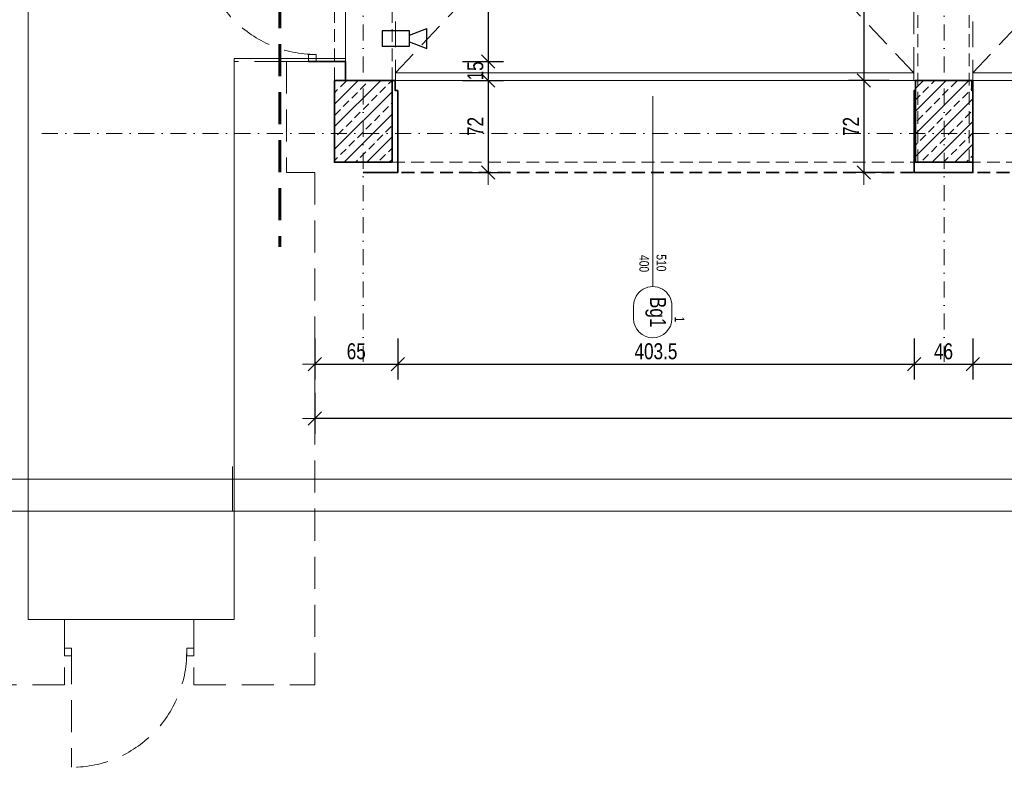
# Model space of a CAD drawing. Header units: millimetres. Extents: x 4946 to 18537, y -10559 to 785.
# Tile 2 of 74: x 5830 to 6600, y -2385 to -1801. Entities that reach past the tile are written whole.
import ezdxf
from ezdxf.enums import TextEntityAlignment as Align

# ---------------------------------------------------------------- set-up
doc = ezdxf.new("R2010")
doc.units = ezdxf.units.MM
for name, pattern in [('DASHDOT', [1, 0.5, -0.25, 0, -0.25]), ('DASHED', [0.75, 0.5, -0.25]), ('DASHEDX2', [1.5, 1, -0.5])]:
    doc.linetypes.add(name, pattern=pattern)
for name, color, linetype, lineweight in [('!MARIUSZ', 220, 'Continuous', 35), ('BA_sym', 7, 'Continuous', 18), ('BA_txc', 1, 'Continuous', 18), ('M_Ramki do druku', 7, 'Continuous', 18), ('M_Ramki markery', 1, 'Continuous', 18), ('M_Ramki rysunków', 2, 'Continuous', 18), ('PG_BRAMY', 1, 'DASHEDX2', 18), ('PG_KONSTRUKCJA', 5, 'Continuous', 35), ('PG_OSIE', 1, 'DASHDOT', 18), ('PG_PODCIĄGI', 1, 'DASHED', 18), ('PG_PRZERYWANE_ŚREDNIE', 1, 'DASHEDX2', 18), ('PG_SZRAF', 1, 'Continuous', 18), ('PG_WIDOKOWE_CIENKIE', 1, 'Continuous', 18), ('PG_WYMIARY', 1, 'Continuous', 18), ('PG_WYPOSAŻENIE', 1, 'Continuous', 18), ('PG_ŚCIANY_SŁUPY', 4, 'Continuous', 35)]:
    doc.layers.add(name, color=color, linetype=linetype, lineweight=lineweight)
doc.layers.add('BA_pom', color=6, linetype='Continuous', lineweight=18, plot=False)
doc.layers.add('PG_POMOCNICZNE', color=6, linetype='Continuous', lineweight=18, plot=False)
doc.styles.add('BIKTS', font='bikromsw.shx', dxfattribs={"width": 0.85})
doc.styles.add('BIKWYM', font='BIKROMSW.SHX', dxfattribs={"width": 0.8})
doc.dimstyles.new('BA_KR_50', dxfattribs={"dimscale": 0.5, "dimtxt": 25, "dimasz": 1.666667, "dimexe": 24, "dimexo": 0, "dimgap": 0, "dimtad": 0, "dimdec": 1, "dimrnd": 0.5, "dimzin": 9, "dimdsep": 46, "dimtxsty": 'BIKWYM', "dimblk": 'WYM-KR', "dimcen": 0, "dimdle": 20, "dimclrd": 256, "dimclre": 256, "dimclrt": 7, "dimadec": 0, "dimazin": 0, "dimtfac": 0.033333, "dimtdec": 1, "dimtmove": 0, "dimatfit": 3, "dimldrblk": 'WYM-KR', "dimfxl": 40, "dimfxlon": 1, "dimtvp": 0.8, "dimtolj": 1, "dimarcsym": 0})

# ---------------------------------------------------------------- blocks, each defined once
blk = doc.blocks.new('symdrz')
blk.add_lwpolyline([(-10, -30, -1), (-10, 30), (10, 30, -1), (10, -30)], format="xyb", close=True)
at = {"style": 'BIKTS', "width": 0.8}
blk.add_attdef('SZERDRZ', text='', height=25, dxfattribs=at).set_placement((77.1, 8.8), align=Align.CENTER)
blk.add_attdef('SYMDRZ', text='', height=25, dxfattribs=at).set_placement((0, 0), align=Align.MIDDLE)
blk.add_attdef('WYSDRZ', text='', height=25, dxfattribs=at).set_placement((77.1, -9.5), align=Align.TOP_CENTER)
blk = doc.blocks.new('brama')
at = {"layer": 'PG_BRAMY', "linetype": 'Continuous'}
for p, q in [((4191.17, 391.19), (4596.17, 391.19)), ((4191.17, 391.19), (4191.17, 385.19)), ((4191.17, 385.19), (4596.17, 385.19)), ((4596.17, 391.19), (4596.17, 385.19))]:
    blk.add_line(p, q, dxfattribs=at)
at = {"layer": 'PG_BRAMY', "ltscale": 20}
for p, q in [((4191.17, -44.81), (4596.17, 385.19)), ((4191.17, 385.19), (4596.17, -44.81))]:
    blk.add_line(p, q, dxfattribs=at)
blk.add_lwpolyline([(4191.17, 385.19), (4596.17, 385.19), (4596.17, -44.81), (4191.17, -44.81)], close=True, dxfattribs=at)
blk = doc.blocks.new('A$C558C0175')
at = {"layer": 'PG_SZRAF'}
h = blk.add_hatch(dxfattribs=at)
h.set_pattern_fill('ANSI33', color=256, scale=50)
h.set_pattern_definition([(45, (339.872, -19.246), (-8.83883, 8.83883), []), (45, (348.711, -19.246), (-8.83883, 8.83883), [6.25, -3.125])])
h.paths.add_polyline_path([(-45, 64), (0, 64), (0, 0), (-45, 0)])
at = {"layer": 'PG_KONSTRUKCJA'}
blk.add_lwpolyline([(-45, 64), (0, 64), (0, 0), (-45, 0)], close=True, dxfattribs=at)
blk = doc.blocks.new('A$C0fd6651b')
at = {"layer": 'PG_WYPOSAŻENIE', "color": 18, "lineweight": 30, "true_color": 0x000000}
for p, q in [((5.38, 13.5), (0, 0)), ((10.38, 13.5), (15.76, 0)), ((0, 0), (15.76, 0))]:
    blk.add_line(p, q, dxfattribs=at)
blk.add_lwpolyline([(1.81, 34.78), (1.81, 13.5), (13.95, 13.5), (13.95, 34.78)], close=True, dxfattribs=at)
blk = doc.blocks.new('A$C0f2c6892')
at = {"layer": 'PG_WIDOKOWE_CIENKIE', "color": 18, "lineweight": 30, "rotation": 90}
blk.add_blockref('A$C0fd6651b', (90.15, -2386.15), dxfattribs=at)
blk = doc.blocks.new('WYM-KR')
at = {"linetype": 'ByBlock'}
blk.add_line((11.52, 0), (-11.52, 0), dxfattribs=at)
at = {"color": 7, "linetype": 'ByBlock'}
blk.add_line((6.24, 6.24), (-6.24, -6.24), dxfattribs=at)
blk = doc.blocks.new('*D282')
at = {"layer": 'Defpoints', "color": 0, "transparency": 16777216}
for p in [(6060.64, -1920.31), (6125.55, -1920.31), (6125.55, -2069.98)]:
    blk.add_point(p, dxfattribs=at)
at = {"layer": 'PG_WYMIARY', "lineweight": -2, "transparency": 16777216}
for p, q in [((6060.64, -2049.98), (6060.64, -2081.98)), ((6125.55, -2049.98), (6125.55, -2081.98)), ((6061.47, -2069.98), (6124.71, -2069.98))]:
    blk.add_line(p, q, dxfattribs=at)
at = {"layer": 'PG_WYMIARY', "lineweight": -2, "transparency": 16777216, "xscale": 0.8333333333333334, "yscale": 0.8333333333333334, "zscale": 0.8333333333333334, "rotation": 180}
blk.add_blockref('WYM-KR', (6060.64, -2069.98), dxfattribs=at)
at = {"layer": 'PG_WYMIARY', "lineweight": -2, "transparency": 16777216, "xscale": 0.8333333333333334, "yscale": 0.8333333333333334, "zscale": 0.8333333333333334}
blk.add_blockref('WYM-KR', (6125.55, -2069.98), dxfattribs=at)
at = {"layer": 'PG_WYMIARY', "color": 7, "lineweight": 18, "transparency": 16777216, "insert": (6093.09, -2059.98), "char_height": 12.5, "attachment_point": 5, "style": 'BIKWYM'}
blk.add_mtext('\\A1;65', dxfattribs=at)
blk = doc.blocks.new('*D283')
at = {"layer": 'Defpoints', "color": 0, "transparency": 16777216}
for p in [(6125.55, -1920.31), (6529.05, -1920.31), (6529.05, -2069.98)]:
    blk.add_point(p, dxfattribs=at)
at = {"layer": 'PG_WYMIARY', "lineweight": -2, "transparency": 16777216}
for p, q in [((6125.55, -2049.98), (6125.55, -2081.98)), ((6529.05, -2049.98), (6529.05, -2081.98)), ((6126.38, -2069.98), (6528.21, -2069.98))]:
    blk.add_line(p, q, dxfattribs=at)
at = {"layer": 'PG_WYMIARY', "lineweight": -2, "transparency": 16777216, "xscale": 0.8333333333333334, "yscale": 0.8333333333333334, "zscale": 0.8333333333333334, "rotation": 180}
blk.add_blockref('WYM-KR', (6125.55, -2069.98), dxfattribs=at)
at = {"layer": 'PG_WYMIARY', "lineweight": -2, "transparency": 16777216, "xscale": 0.8333333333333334, "yscale": 0.8333333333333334, "zscale": 0.8333333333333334}
blk.add_blockref('WYM-KR', (6529.05, -2069.98), dxfattribs=at)
at = {"layer": 'PG_WYMIARY', "color": 7, "transparency": 16777216, "insert": (6327.3, -2059.98), "char_height": 12.5, "attachment_point": 5, "style": 'BIKWYM'}
blk.add_mtext('\\A1;403.5', dxfattribs=at)
blk = doc.blocks.new('*D284')
at = {"layer": 'Defpoints', "color": 0, "transparency": 16777216}
for p in [(6529.05, -1920.31), (6575.05, -1920.31), (6575.05, -2069.98)]:
    blk.add_point(p, dxfattribs=at)
at = {"layer": 'PG_WYMIARY', "lineweight": -2, "transparency": 16777216}
for p, q in [((6529.05, -2049.98), (6529.05, -2081.98)), ((6575.05, -2049.98), (6575.05, -2081.98)), ((6529.88, -2069.98), (6574.21, -2069.98))]:
    blk.add_line(p, q, dxfattribs=at)
at = {"layer": 'PG_WYMIARY', "lineweight": -2, "transparency": 16777216, "xscale": 0.8333333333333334, "yscale": 0.8333333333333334, "zscale": 0.8333333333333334, "rotation": 180}
blk.add_blockref('WYM-KR', (6529.05, -2069.98), dxfattribs=at)
at = {"layer": 'PG_WYMIARY', "lineweight": -2, "transparency": 16777216, "xscale": 0.8333333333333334, "yscale": 0.8333333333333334, "zscale": 0.8333333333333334}
blk.add_blockref('WYM-KR', (6575.05, -2069.98), dxfattribs=at)
at = {"layer": 'PG_WYMIARY', "color": 7, "transparency": 16777216, "insert": (6552.05, -2059.98), "char_height": 12.5, "attachment_point": 5, "style": 'BIKWYM'}
blk.add_mtext('\\A1;46', dxfattribs=at)
blk = doc.blocks.new('*D285')
at = {"layer": 'Defpoints', "color": 0, "transparency": 16777216}
for p in [(6575.05, -1920.31), (6979.55, -1920.31), (6979.55, -2069.98)]:
    blk.add_point(p, dxfattribs=at)
at = {"layer": 'PG_WYMIARY', "lineweight": -2, "transparency": 16777216}
for p, q in [((6575.05, -2049.98), (6575.05, -2081.98)), ((6979.55, -2049.98), (6979.55, -2081.98)), ((6575.88, -2069.98), (6978.71, -2069.98))]:
    blk.add_line(p, q, dxfattribs=at)
at = {"layer": 'PG_WYMIARY', "lineweight": -2, "transparency": 16777216, "xscale": 0.8333333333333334, "yscale": 0.8333333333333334, "zscale": 0.8333333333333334, "rotation": 180}
blk.add_blockref('WYM-KR', (6575.05, -2069.98), dxfattribs=at)
at = {"layer": 'PG_WYMIARY', "lineweight": -2, "transparency": 16777216, "xscale": 0.8333333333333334, "yscale": 0.8333333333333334, "zscale": 0.8333333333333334}
blk.add_blockref('WYM-KR', (6979.55, -2069.98), dxfattribs=at)
at = {"layer": 'PG_WYMIARY', "color": 7, "transparency": 16777216, "insert": (6777.3, -2059.98), "char_height": 12.5, "attachment_point": 5, "style": 'BIKWYM'}
blk.add_mtext('\\A1;404.5', dxfattribs=at)
blk = doc.blocks.new('*D291')
at = {"layer": 'Defpoints', "color": 0, "transparency": 16777216}
for p in [(6060.64, -1920.31), (7950.05, -1920.31), (6060.64, -2112.4)]:
    blk.add_point(p, dxfattribs=at)
at = {"layer": 'PG_WYMIARY', "lineweight": -2, "transparency": 16777216}
for p, q in [((6060.64, -2092.4), (6060.64, -2124.4)), ((7950.05, -2092.4), (7950.05, -2124.4)), ((7949.21, -2112.4), (6061.47, -2112.4))]:
    blk.add_line(p, q, dxfattribs=at)
at = {"layer": 'PG_WYMIARY', "lineweight": -2, "transparency": 16777216, "xscale": 0.8333333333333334, "yscale": 0.8333333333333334, "zscale": 0.8333333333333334, "rotation": 180}
blk.add_blockref('WYM-KR', (6060.64, -2112.4), dxfattribs=at)
at = {"layer": 'PG_WYMIARY', "lineweight": -2, "transparency": 16777216, "xscale": 0.8333333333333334, "yscale": 0.8333333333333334, "zscale": 0.8333333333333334}
blk.add_blockref('WYM-KR', (7950.05, -2112.4), dxfattribs=at)
at = {"layer": 'PG_WYMIARY', "color": 7, "transparency": 16777216, "insert": (7005.34, -2102.4), "char_height": 12.5, "attachment_point": 5, "style": 'BIKWYM'}
blk.add_mtext('\\A1;1889.5', dxfattribs=at)
blk = doc.blocks.new('*D326')
at = {"layer": 'Defpoints', "color": 0, "transparency": 16777216}
for p in [(6532.05, -1297.31), (6489.67, -1848.31), (6530.05, -1848.31)]:
    blk.add_point(p, dxfattribs=at)
at = {"layer": 'PG_WYMIARY', "lineweight": -2, "transparency": 16777216}
for p, q in [((6509.67, -1297.31), (6477.67, -1297.31)), ((6489.67, -1298.14), (6489.67, -1847.47)), ((6509.67, -1848.31), (6477.67, -1848.31))]:
    blk.add_line(p, q, dxfattribs=at)
at = {"layer": 'PG_WYMIARY', "lineweight": -2, "transparency": 16777216, "xscale": 0.8333333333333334, "yscale": 0.8333333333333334, "zscale": 0.8333333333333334}
for p, rotation in [((6489.67, -1297.31), 90), ((6489.67, -1848.31), 270)]:
    blk.add_blockref('WYM-KR', p, dxfattribs=dict(at, rotation=rotation))
at = {"layer": 'PG_WYMIARY', "color": 7, "transparency": 16777216, "insert": (6479.67, -1572.81), "char_height": 12.5, "attachment_point": 5, "rotation": 90, "style": 'BIKWYM'}
blk.add_mtext('\\A1;551', dxfattribs=at)
blk = doc.blocks.new('*D327')
at = {"layer": 'Defpoints', "color": 0, "transparency": 16777216}
for p in [(6530.05, -1848.31), (6489.67, -1920.31), (6529.05, -1920.31)]:
    blk.add_point(p, dxfattribs=at)
at = {"layer": 'PG_WYMIARY', "lineweight": -2, "transparency": 16777216}
for p, q in [((6509.67, -1848.31), (6477.67, -1848.31)), ((6489.67, -1849.14), (6489.67, -1919.47)), ((6509.67, -1920.31), (6477.67, -1920.31))]:
    blk.add_line(p, q, dxfattribs=at)
at = {"layer": 'PG_WYMIARY', "lineweight": -2, "transparency": 16777216, "xscale": 0.8333333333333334, "yscale": 0.8333333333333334, "zscale": 0.8333333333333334}
for p, rotation in [((6489.67, -1848.31), 90), ((6489.67, -1920.31), 270)]:
    blk.add_blockref('WYM-KR', p, dxfattribs=dict(at, rotation=rotation))
at = {"layer": 'PG_WYMIARY', "color": 7, "transparency": 16777216, "insert": (6479.67, -1884.31), "char_height": 12.5, "attachment_point": 5, "rotation": 90, "style": 'BIKWYM'}
blk.add_mtext('\\A1;72', dxfattribs=at)
blk = doc.blocks.new('*D349')
at = {"layer": 'Defpoints', "color": 0, "transparency": 16777216}
for p in [(6076.79, -1732.56), (6076.79, -1833.56), (6196.19, -1833.56)]:
    blk.add_point(p, dxfattribs=at)
at = {"layer": 'PG_WYMIARY', "lineweight": -2, "transparency": 16777216}
for p, q in [((6176.19, -1732.56), (6208.19, -1732.56)), ((6196.19, -1733.39), (6196.19, -1832.72)), ((6176.19, -1833.56), (6208.19, -1833.56))]:
    blk.add_line(p, q, dxfattribs=at)
at = {"layer": 'PG_WYMIARY', "lineweight": -2, "transparency": 16777216, "xscale": 0.8333333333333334, "yscale": 0.8333333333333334, "zscale": 0.8333333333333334}
for p, rotation in [((6196.19, -1732.56), 90), ((6196.19, -1833.56), 270)]:
    blk.add_blockref('WYM-KR', p, dxfattribs=dict(at, rotation=rotation))
at = {"layer": 'PG_WYMIARY', "color": 7, "transparency": 16777216, "insert": (6186.19, -1783.06), "char_height": 12.5, "attachment_point": 5, "rotation": 90, "style": 'BIKWYM'}
blk.add_mtext('\\A1;101', dxfattribs=at)
blk = doc.blocks.new('*D350')
at = {"layer": 'Defpoints', "color": 0, "transparency": 16777216}
for p in [(6076.79, -1833.56), (6116.04, -1848.31), (6196.19, -1848.31)]:
    blk.add_point(p, dxfattribs=at)
at = {"layer": 'PG_WYMIARY', "lineweight": -2, "transparency": 16777216}
for p, q in [((6176.19, -1833.56), (6208.19, -1833.56)), ((6196.19, -1834.39), (6196.19, -1847.47)), ((6176.19, -1848.31), (6208.19, -1848.31))]:
    blk.add_line(p, q, dxfattribs=at)
at = {"layer": 'PG_WYMIARY', "lineweight": -2, "transparency": 16777216, "xscale": 0.8333333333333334, "yscale": 0.8333333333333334, "zscale": 0.8333333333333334}
for p, rotation in [((6196.19, -1833.56), 90), ((6196.19, -1848.31), 270)]:
    blk.add_blockref('WYM-KR', p, dxfattribs=dict(at, rotation=rotation))
at = {"layer": 'PG_WYMIARY', "color": 7, "transparency": 16777216, "insert": (6186.19, -1840.93), "char_height": 12.5, "attachment_point": 5, "rotation": 90, "style": 'BIKWYM'}
blk.add_mtext('\\A1;15', dxfattribs=at)
blk = doc.blocks.new('*D351')
at = {"layer": 'Defpoints', "color": 0, "transparency": 16777216}
for p in [(6116.04, -1848.31), (6117.79, -1920.31), (6196.19, -1920.31)]:
    blk.add_point(p, dxfattribs=at)
at = {"layer": 'PG_WYMIARY', "lineweight": -2, "transparency": 16777216}
for p, q in [((6176.19, -1848.31), (6208.19, -1848.31)), ((6196.19, -1849.14), (6196.19, -1919.47)), ((6176.19, -1920.31), (6208.19, -1920.31))]:
    blk.add_line(p, q, dxfattribs=at)
at = {"layer": 'PG_WYMIARY', "lineweight": -2, "transparency": 16777216, "xscale": 0.8333333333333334, "yscale": 0.8333333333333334, "zscale": 0.8333333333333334}
for p, rotation in [((6196.19, -1848.31), 90), ((6196.19, -1920.31), 270)]:
    blk.add_blockref('WYM-KR', p, dxfattribs=dict(at, rotation=rotation))
at = {"layer": 'PG_WYMIARY', "color": 7, "transparency": 16777216, "insert": (6186.19, -1884.31), "char_height": 12.5, "attachment_point": 5, "rotation": 90, "style": 'BIKWYM'}
blk.add_mtext('\\A1;72', dxfattribs=at)
blk = doc.blocks.new('*U352')
at = {"layer": 'M_Ramki do druku'}
blk.add_line((210, 5), (210, 0), dxfattribs=at)
at = {"layer": 'M_Ramki markery'}
blk.add_line((210, 7), (210, 5), dxfattribs=at)
at = {"layer": 'M_Ramki rysunków'}
blk.add_lwpolyline([(30, 5), (30, 589), (835, 589), (835, 5)], close=True, dxfattribs=at)

msp = doc.modelspace()

# ---------------------------------------------------------------- linework, layer by layer
at = {"layer": '!MARIUSZ', "color": 18, "linetype": 'DASHED', "lineweight": 0, "ltscale": 50, "true_color": 0x000000}
for p, q in [((5836.55, -1710.31), (5836.55, -2269.31)), ((6055.8, -1828.06), (6061.8, -1828.06)), ((6055.8, -1833.56), (6055.8, -1828.06)), ((6061.8, -1828.06), (6061.8, -1833.56)), ((6038.55, -1833.56), (6038.55, -1920.31)), ((6055.8, -1833.56), (6038.55, -1833.56)), ((6061.8, -1833.56), (6055.8, -1833.56)), ((6060.64, -1920.31), (6038.55, -1920.31)), ((5836.55, -2269.31), (5865.05, -2269.31)), ((5865.05, -2269.31), (5865.05, -2320.31)), ((5865.05, -2291.81), (5865.05, -2297.81)), ((5870.55, -2291.81), (5865.05, -2291.81)), ((5870.55, -2297.81), (5870.55, -2291.81)), ((5960.55, -2291.81), (5960.55, -2297.81)), ((5966.05, -2291.81), (5960.55, -2291.81)), ((5966.05, -2297.81), (5966.05, -2291.81)), ((5865.05, -2297.81), (5870.55, -2297.81)), ((5960.55, -2297.81), (5966.05, -2297.81)), ((5865.05, -2320.31), (5761.55, -2320.31))]:
    msp.add_line(p, q, dxfattribs=at)
at = {"layer": '!MARIUSZ', "color": 18, "linetype": 'DASHED', "lineweight": 0, "ltscale": 50, "true_color": 0x000000, "extrusion": (0, 0, -1)}
msp.add_line((5870.55, -2294.81), (5870.55, -2384.81), dxfattribs=at)
at = {"layer": '!MARIUSZ', "color": 18, "linetype": 'DASHED', "lineweight": 0, "ltscale": 50, "true_color": 0x000000}
msp.add_lwpolyline([(6038.55, -1833.56), (5997.55, -1833.56), (5997.55, -2269.31), (5966.05, -2269.31), (5966.05, -2320.31), (6060.64, -2320.31), (6060.64, -1920.31)], dxfattribs=at)
at = {"layer": '!MARIUSZ', "color": 18, "linetype": 'DASHED', "lineweight": 0, "ltscale": 50, "true_color": 0x000000, "extrusion": (0, 0, -1)}
msp.add_arc((-5870.55, -2294.81), 90, 180, 270, dxfattribs=at)
msp.add_ellipse((6061.55, -1738.06), major_axis=(-63.64, 63.64), ratio=1, start_param=3.926991, end_param=5.497787, dxfattribs=at)
at = {"layer": 'BA_sym', "color": 18, "true_color": 0x000000}
for p, q in [((6324.8, -1988.14), (6324.8, -1860.71)), ((6324.8, -1908.31), (6324.8, -2006.81)), ((6324.8, -1908.31), (6324.8, -2009.34))]:
    msp.add_line(p, q, dxfattribs=at)
at = {"layer": 'Defpoints', "color": 6, "lineweight": 18}
msp.add_lwpolyline([(4946.25, -699.84), (7046.25, -699.84), (7046.25, -2184.84), (4946.25, -2184.84)], close=True, dxfattribs=at)
at = {"layer": 'PG_OSIE', "color": 18, "ltscale": 25, "true_color": 0x000000}
for points in [[(6098.55, 780.75), (6098.55, -2070.06)], [(6552.55, 780.75), (6552.55, -2070.06)], [(5847.38, -1889.81), (8127.62, -1889.81)]]:
    msp.add_lwpolyline(points, dxfattribs=at)
at = {"layer": 'PG_PODCIĄGI', "color": 18, "ltscale": 20, "true_color": 0x000000}
for points in [[(6076.05, 561.69), (6076.05, -1912.31)], [(6121.05, 561.69), (6121.05, -1912.31)], [(6532.05, -657.31), (6532.05, -1912.31)], [(6572.05, -657.31), (6572.05, -1912.31)], [(6076.05, -1848.31), (7930.05, -1848.31)], [(6076.05, -1912.31), (7930.05, -1912.31)]]:
    msp.add_lwpolyline(points, dxfattribs=at)
at = {"layer": 'PG_POMOCNICZNE'}
for points in [[(7894.55, -1848.31), (6084.55, -1848.31), (6084.55, -1297.31), (6121.05, -1297.31), (6121.05, -1257.31), (6084.55, -1257.31), (6084.55, -697.31), (6121.05, -697.31), (6121.05, -657.31), (6084.55, -657.31), (6084.55, -376.31), (6110.05, -376.31), (6110.05, -97.31), (6121.05, -97.31), (6121.05, -57.31), (6110.05, -57.31), (6110.05, 391.19)], [(5836.55, -1710.31), (5997.55, -1710.31), (5997.55, -1735.31), (6084.55, -1735.31), (6084.55, -1831.31), (5997.55, -1831.31), (5997.55, -2269.31), (5836.55, -2269.31), (5836.55, -1710.31)]]:
    msp.add_lwpolyline(points, dxfattribs=at)
at = {"layer": 'PG_PRZERYWANE_ŚREDNIE', "color": 18, "lineweight": 60, "ltscale": 25, "true_color": 0x000000}
msp.add_lwpolyline([(6020.21, 602.96), (6020.21, -395.05), (6033.45, -395.05), (6033.45, -1978.41)], dxfattribs=at)
at = {"layer": 'PG_ŚCIANY_SŁUPY', "color": 18, "true_color": 0x000000}
for points in [[(6098.55, -1920.31), (6125.55, -1920.31), (6125.55, -1856.31), (6123.55, -1856.31), (6123.55, -1848.31), (6084.55, -1848.31), (6084.55, -1833.56), (6055.8, -1833.56)], [(6529.05, -1920.31), (6529.05, -1856.31), (6530.05, -1856.31), (6530.05, -1848.31), (6574.05, -1848.31), (6574.05, -1856.31), (6575.05, -1856.31), (6575.05, -1920.31), (6529.05, -1920.31)]]:
    msp.add_lwpolyline(points, dxfattribs=at)
at = {"layer": 'PG_ŚCIANY_SŁUPY', "color": 18, "linetype": 'DASHED', "ltscale": 20, "true_color": 0x000000}
msp.add_lwpolyline([(7878.55, -1920.31), (6125.55, -1920.31)], dxfattribs=at)

# ---------------------------------------------------------------- block references
at = {"layer": 'BA_sym', "color": 18, "true_color": 0x000000}
ref = msp.add_blockref('symdrz', (6324.8, -2029.34), dxfattribs=dict(at, xscale=-0.5000000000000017, yscale=0.5000000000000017, zscale=0.5000000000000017, rotation=89.99999527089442))
ref.add_attrib('Symdrz', 'Bg1', dxfattribs={"height": 12.5, "rotation": 270, "style": 'BIKTS', "width": 0.8}).set_placement((6328.96, -2029.34), align=Align.MIDDLE_CENTER)
ref.add_attrib('Szerdrz', '400', dxfattribs={"layer": 'BA_txc', "color": 7, "height": 7.5, "rotation": 270, "style": 'BIKTS', "width": 0.8}).set_placement((6318.05, -1991.41), align=Align.MIDDLE_CENTER)
ref.add_attrib('Wysdrz', '510', dxfattribs={"layer": 'BA_txc', "color": 7, "height": 7.5, "rotation": 270, "style": 'BIKTS', "width": 0.8}).set_placement((6331.55, -1990.84), align=Align.MIDDLE_CENTER)
ref.add_attrib('Sztuk', '1', (6342.05, -2032.76), dxfattribs={"layer": 'BA_pom', "height": 7.5, "rotation": 270, "style": 'BIKTS', "width": 0.8})
at = {"layer": 'M_Ramki do druku', "xscale": 5, "yscale": 5, "zscale": 5}
msp.add_blockref('*U352', (4946.25, -2184.84), dxfattribs=at)
at = {"layer": 'PG_KONSTRUKCJA', "color": 18, "true_color": 0x000000, "xscale": -1, "rotation": 180}
for p in [(1932.63, -1457.11), (2383.88, -1457.11)]:
    msp.add_blockref('brama', p, dxfattribs=at)
at = {"layer": 'PG_KONSTRUKCJA', "color": 18, "true_color": 0x000000}
for p in [(6121.05, -1912.31), (6575.05, -1912.31)]:
    msp.add_blockref('A$C558C0175', p, dxfattribs=at)
at = {"layer": 'PG_WIDOKOWE_CIENKIE', "color": 18, "lineweight": 30, "true_color": 0x000000}
msp.add_blockref('A$C0f2c6892', (6058.05, 562.69), dxfattribs=at)

# ---------------------------------------------------------------- dimensions: what is measured, and where the dimension line sits
at = {"layer": 'PG_WYMIARY'}
for base, p1, p2, picture, middle in [((6489.67, -1848.31), (6532.05, -1297.31), (6530.05, -1848.31), '*D326', (6479.67, -1572.81)), ((6196.19, -1833.56), (6076.79, -1732.56), (6076.79, -1833.56), '*D349', (6186.19, -1783.06)), ((6196.19, -1848.31), (6076.79, -1833.56), (6116.04, -1848.31), '*D350', (6186.19, -1840.93)), ((6196.19, -1920.31), (6116.04, -1848.31), (6117.79, -1920.31), '*D351', (6186.19, -1884.31)), ((6489.67, -1920.31), (6530.05, -1848.31), (6529.05, -1920.31), '*D327', (6479.67, -1884.31))]:
    dim = msp.add_linear_dim(base=base, p1=p1, p2=p2, angle=90, dimstyle='BA_KR_50', override={"dimdec": 0, "dimrnd": 0, "dimtmove": 1}, dxfattribs=at)
    dim.commit()
    dim.dimension.update_dxf_attribs({"geometry": picture, "text_midpoint": middle})
at = {"layer": 'PG_WYMIARY', "color": 18, "lineweight": 18, "true_color": 0x000000}
dim = msp.add_linear_dim(base=(6125.55, -2069.98), p1=(6060.64, -1920.31), p2=(6125.55, -1920.31), dimstyle='BA_KR_50', dxfattribs=at)
dim.commit()
dim.dimension.update_dxf_attribs({"geometry": '*D282', "text_midpoint": (6093.09, -2059.98)})
at = {"layer": 'PG_WYMIARY', "color": 18, "true_color": 0x000000}
for base, p1, p2, picture, middle in [((6060.64, -2112.4), (7950.05, -1920.31), (6060.64, -1920.31), '*D291', (7005.34, -2102.4)), ((6529.05, -2069.98), (6125.55, -1920.31), (6529.05, -1920.31), '*D283', (6327.3, -2059.98)), ((6575.05, -2069.98), (6529.05, -1920.31), (6575.05, -1920.31), '*D284', (6552.05, -2059.98)), ((6979.55, -2069.98), (6575.05, -1920.31), (6979.55, -1920.31), '*D285', (6777.3, -2059.98))]:
    dim = msp.add_linear_dim(base=base, p1=p1, p2=p2, dimstyle='BA_KR_50', override={"dimtmove": 1}, dxfattribs=at)
    dim.commit()
    dim.dimension.update_dxf_attribs({"geometry": picture, "text_midpoint": middle})

doc.saveas('drawing.dxf')
